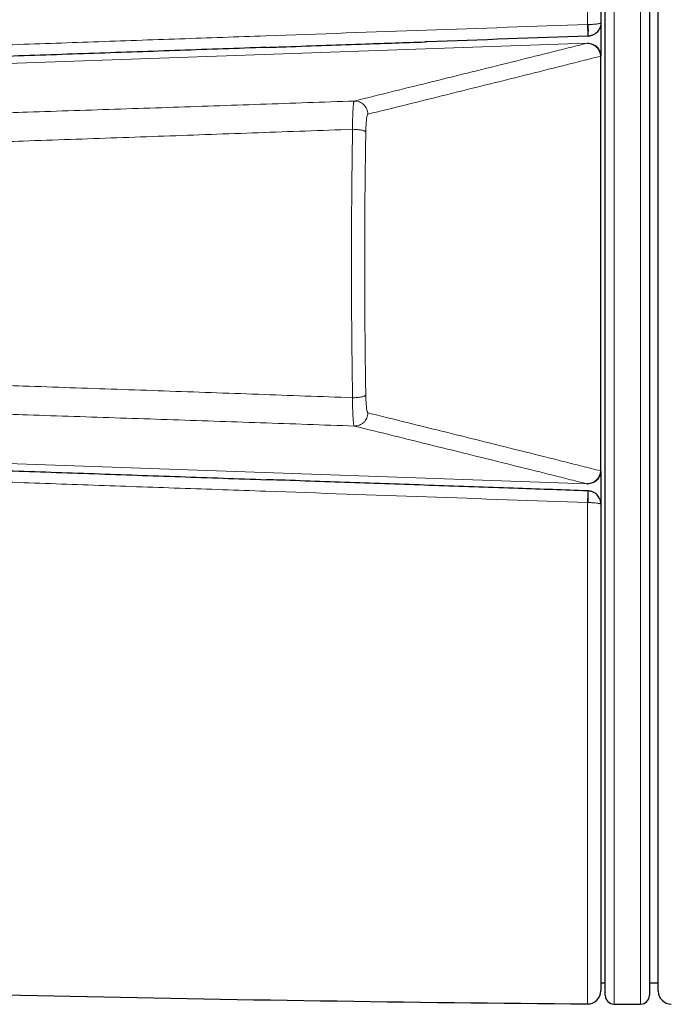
# Model space of a CAD drawing. Header units: millimetres. Extents: x 8 to 882, y 12 to 770.
# Tile 9 of 60: x 411 to 425, y 568 to 590. Entities that reach past the tile are written whole.
import ezdxf

# ---------------------------------------------------------------- set-up
doc = ezdxf.new("R2010")
doc.units = ezdxf.units.MM

msp = doc.modelspace()

# ---------------------------------------------------------------- linework, layer by layer
at = {"color": 252, "linetype": 'Continuous', "lineweight": 0}
for p, q in [((423.597, 590.224), (423.597, 601.565)), ((424.2, 601.568), (424.2, 568.068)), ((424.8, 568.068), (424.8, 596.662)), ((423.597, 590.224), (423.61, 590.225)), ((399.852, 588.97), (423.582, 589.799)), ((423.582, 589.799), (423.59, 589.801)), ((423.59, 589.801), (423.59, 589.813)), ((423.9, 589.51), (423.891, 589.508)), ((399.852, 580.665), (423.582, 579.837)), ((423.891, 580.128), (423.9, 580.125)), ((423.59, 579.835), (423.582, 579.837)), ((423.59, 579.823), (423.59, 579.835)), ((423.597, 568.07), (423.597, 579.411)), ((423.61, 579.411), (423.597, 579.411))]:
    msp.add_line(p, q, dxfattribs=at)
at = {"color": 7, "linetype": 'Continuous', "lineweight": 30}
for p, q in [((424, 568.268), (424, 601.368)), ((423.9, 601.265), (423.9, 590.263)), ((425.2, 584.818), (425.2, 601.273)), ((425, 596.52), (425, 568.268)), ((423.9, 590.259), (423.9, 589.511)), ((423.606, 589.96), (423.611, 589.96)), ((423.9, 589.501), (423.9, 589.51)), ((423.9, 580.135), (423.9, 589.501)), ((425.2, 568.363), (425.2, 584.818)), ((423.9, 580.125), (423.9, 580.135)), ((423.9, 580.124), (423.9, 579.377)), ((423.606, 579.675), (423.588, 579.676)), ((423.611, 579.675), (423.603, 579.676)), ((423.9, 579.373), (423.9, 568.37)), ((423.9, 568.55), (424, 568.55)), ((425, 568.55), (425.2, 568.55)), ((424.2, 568.068), (424.8, 568.068))]:
    msp.add_line(p, q, dxfattribs=at)
at = {"color": 252, "linetype": 'Continuous', "lineweight": 0}
for centre, radius, start, end in [((394.079, 589.111), 29.539, 1.6466, 2.1597), ((422.249, 590.092), 1.368, 354.4533, 5.5467), ((423.591, 589.499), 0.3, 1.6821, 91.7149), ((423.591, 580.136), 0.3, 268.2773, 358.3257), ((394.894, 580.498), 28.724, 357.8309, 358.3587), ((422.172, 579.543), 1.444, 354.7482, 5.2518)]:
    msp.add_arc(centre, radius, start, end, dxfattribs=at)
at = {"color": 7, "linetype": 'Continuous', "lineweight": 30}
for centre, radius, start, end in [((432.634, 1568.906), 1000.876, 268.099513, 269.482671), ((423.6, 568.37), 0.3, 269.4827, 0), ((425.5, 568.363), 0.3, 180, 269), ((424.2, 568.268), 0.2, 180, 270), ((424.8, 568.268), 0.2, 270, 0)]:
    msp.add_arc(centre, radius, start, end, dxfattribs=at)
at = {"color": 252, "linetype": 'Continuous', "lineweight": 0}
for points, knots in [([(400.739, 589.423), (401.388, 589.446), (402.685, 589.491), (404.632, 589.559), (406.579, 589.627), (408.526, 589.695), (410.473, 589.763), (412.42, 589.831), (414.368, 589.899), (416.879, 589.988), (419.956, 590.096), (422.384, 590.182), (423.597, 590.224)], [0, 0, 0, 0, 0.085175, 0.170351, 0.255527, 0.340706, 0.425884, 0.511066, 0.596248, 0.681431, 0.840714, 1, 1, 1, 1]), ([(423.9, 590.263), (423.9, 590.263), (423.9, 590.261), (423.899, 590.259), (423.894, 590.256), (423.889, 590.253), (423.884, 590.251), (423.879, 590.249), (423.869, 590.246), (423.85, 590.242), (423.819, 590.237), (423.782, 590.233), (423.747, 590.23), (423.713, 590.227), (423.681, 590.226), (423.647, 590.225), (423.623, 590.225), (423.61, 590.225)], [0, 0, 0, 0, 0.00729, 0.0764, 0.146095, 0.186422, 0.226867, 0.256046, 0.285272, 0.399563, 0.517069, 0.615094, 0.715578, 0.78272, 0.850766, 0.924723, 1, 1, 1, 1]), ([(418.32, 588.493), (418.913, 588.64), (419.802, 588.86), (420.985, 589.152), (421.864, 589.37), (422.59, 589.55), (423.16, 589.694), (423.442, 589.764), (423.582, 589.799), (423.582, 589.799)], [0, 0, 0, 0, 0.3352309, 0.5028463, 0.6704618, 0.8352301, 0.9176144, 0.9999988, 1, 1, 1, 1]), ([(423.891, 589.508), (423.75, 589.472), (423.47, 589.401), (422.898, 589.256), (422.173, 589.074), (421.294, 588.856), (420.111, 588.562), (419.221, 588.342), (418.628, 588.195)], [0, 0, 0, 0, 0.082387, 0.164774, 0.329548, 0.497161, 0.664774, 1, 1, 1, 1]), ([(403.317, 588.001), (403.6, 588.01), (404.165, 588.027), (405.014, 588.053), (405.864, 588.08), (406.714, 588.106), (407.56, 588.133), (408.403, 588.16), (409.243, 588.187), (410.083, 588.214), (410.995, 588.244), (411.978, 588.277), (413.031, 588.312), (414.086, 588.347), (415.143, 588.383), (416.2, 588.42), (417.259, 588.456), (417.966, 588.481), (418.32, 588.493)], [0, 0, 0, 0, 0.057372, 0.114598, 0.17171, 0.22874, 0.285725, 0.34169, 0.397668, 0.453667, 0.509694, 0.579598, 0.649549, 0.71954, 0.789565, 0.859628, 0.929752, 1, 1, 1, 1]), ([(418.281, 587.854), (418.281, 587.854), (418.281, 587.875), (418.281, 587.917), (418.281, 587.978), (418.282, 588.038), (418.283, 588.097), (418.284, 588.153), (418.286, 588.207), (418.288, 588.257), (418.291, 588.304), (418.293, 588.345), (418.297, 588.382), (418.3, 588.415), (418.303, 588.442), (418.307, 588.463), (418.311, 588.479), (418.315, 588.49), (418.318, 588.493), (418.32, 588.493), (418.32, 588.493)], [0, 0, 0, 0, 0.000056, 0.059594, 0.120129, 0.180664, 0.242227, 0.30425, 0.366709, 0.430544, 0.494855, 0.556877, 0.619333, 0.683159, 0.747459, 0.809454, 0.872565, 0.935677, 0.999944, 1, 1, 1, 1]), ([(418.628, 588.195), (418.625, 588.193), (418.62, 588.189), (418.611, 588.164), (418.603, 588.127), (418.596, 588.078), (418.59, 588.017), (418.585, 587.948), (418.582, 587.873), (418.581, 587.821), (418.58, 587.794)], [0, 0, 0, 0, 0.126352, 0.252705, 0.379074, 0.505442, 0.631722, 0.757999, 0.879, 1, 1, 1, 1]), ([(418.281, 587.854), (417.925, 587.841), (417.212, 587.815), (416.144, 587.776), (415.078, 587.738), (414.013, 587.7), (412.949, 587.662), (411.887, 587.625), (410.893, 587.591), (409.966, 587.559), (409.106, 587.53), (408.247, 587.501), (407.389, 587.473), (406.538, 587.444), (405.693, 587.417), (404.854, 587.39), (404.017, 587.363), (403.46, 587.345), (403.181, 587.336)], [0, 0, 0, 0, 0.070365, 0.140644, 0.210842, 0.280975, 0.351057, 0.421106, 0.491138, 0.548032, 0.604933, 0.661847, 0.718786, 0.775759, 0.831757, 0.887797, 0.943879, 1, 1, 1, 1]), ([(418.281, 581.782), (418.28, 581.869), (418.277, 582.044), (418.273, 582.307), (418.27, 582.571), (418.266, 582.883), (418.263, 583.223), (418.26, 583.588), (418.258, 583.932), (418.257, 584.277), (418.256, 584.622), (418.256, 584.967), (418.257, 585.314), (418.258, 585.663), (418.26, 586.013), (418.262, 586.365), (418.266, 586.718), (418.27, 587.073), (418.275, 587.452), (418.279, 587.711), (418.281, 587.854)], [0, 0, 0, 0, 0.043694, 0.087387, 0.131123, 0.174859, 0.242332, 0.298727, 0.355129, 0.411524, 0.467995, 0.524474, 0.580945, 0.638292, 0.695646, 0.752992, 0.811582, 0.87018, 0.92877, 1, 1, 1, 1]), ([(418.58, 587.794), (418.578, 587.645), (418.573, 587.339), (418.567, 586.872), (418.562, 586.441), (418.559, 586.056), (418.557, 585.717), (418.556, 585.376), (418.555, 585.033), (418.555, 584.689), (418.556, 584.348), (418.557, 584.012), (418.559, 583.68), (418.562, 583.3), (418.565, 582.945), (418.569, 582.615), (418.572, 582.356), (418.576, 582.098), (418.579, 581.927), (418.58, 581.841)], [0, 0, 0, 0, 0.0759719, 0.1562949, 0.2366178, 0.2932879, 0.3499655, 0.4066356, 0.4640716, 0.5215155, 0.5789516, 0.6344669, 0.6899893, 0.7455046, 0.8251317, 0.8688313, 0.9125309, 0.9562655, 1, 1, 1, 1]), ([(418.281, 581.782), (417.925, 581.795), (417.212, 581.821), (416.144, 581.86), (415.078, 581.898), (414.013, 581.936), (412.949, 581.973), (411.887, 582.01), (410.893, 582.044), (409.966, 582.076), (409.106, 582.105), (408.247, 582.134), (407.389, 582.163), (406.538, 582.191), (405.693, 582.219), (404.854, 582.246), (404.017, 582.273), (403.46, 582.29), (403.181, 582.299)], [0, 0, 0, 0, 0.070365, 0.140644, 0.210842, 0.280975, 0.351057, 0.421106, 0.491138, 0.548032, 0.604933, 0.661847, 0.718786, 0.775759, 0.831757, 0.887797, 0.943879, 1, 1, 1, 1]), ([(418.32, 581.142), (418.32, 581.142), (418.318, 581.143), (418.315, 581.146), (418.311, 581.156), (418.307, 581.172), (418.303, 581.193), (418.3, 581.22), (418.297, 581.252), (418.294, 581.289), (418.291, 581.331), (418.288, 581.377), (418.286, 581.426), (418.284, 581.481), (418.283, 581.547), (418.282, 581.625), (418.281, 581.707), (418.281, 581.76), (418.281, 581.782), (418.281, 581.782)], [0, 0, 0, 0, 0.000056, 0.062054, 0.124944, 0.188286, 0.252558, 0.314584, 0.377044, 0.440874, 0.505177, 0.567205, 0.629669, 0.693507, 0.757822, 0.8481, 0.938378, 0.999944, 1, 1, 1, 1]), ([(418.58, 581.841), (418.581, 581.815), (418.582, 581.762), (418.585, 581.687), (418.59, 581.618), (418.596, 581.558), (418.603, 581.508), (418.611, 581.471), (418.62, 581.447), (418.625, 581.443), (418.628, 581.44)], [0, 0, 0, 0, 0.1209375, 0.2418779, 0.3681414, 0.4944081, 0.6207632, 0.7471198, 0.8735588, 1, 1, 1, 1]), ([(403.317, 581.634), (403.6, 581.626), (404.165, 581.608), (405.014, 581.582), (405.864, 581.556), (406.714, 581.529), (407.56, 581.503), (408.403, 581.476), (409.243, 581.449), (410.083, 581.421), (410.995, 581.391), (411.978, 581.359), (413.031, 581.324), (414.086, 581.288), (415.143, 581.252), (416.2, 581.216), (417.259, 581.179), (417.966, 581.155), (418.32, 581.142)], [0, 0, 0, 0, 0.057372, 0.114598, 0.17171, 0.22874, 0.285725, 0.34169, 0.397668, 0.453667, 0.509694, 0.579598, 0.649549, 0.71954, 0.789565, 0.859628, 0.929752, 1, 1, 1, 1]), ([(418.628, 581.44), (419.221, 581.294), (420.111, 581.073), (421.294, 580.78), (422.173, 580.561), (422.898, 580.38), (423.47, 580.235), (423.75, 580.163), (423.891, 580.128)], [0, 0, 0, 0, 0.335226, 0.502839, 0.670451, 0.835226, 0.917613, 1, 1, 1, 1]), ([(423.582, 579.837), (423.582, 579.837), (423.442, 579.871), (423.16, 579.942), (422.59, 580.085), (421.864, 580.266), (420.985, 580.483), (419.802, 580.776), (418.913, 580.996), (418.32, 581.142)], [0, 0, 0, 0, 0.000001, 0.082385, 0.164769, 0.329538, 0.497154, 0.664769, 1, 1, 1, 1]), ([(423.597, 579.411), (422.384, 579.454), (419.956, 579.54), (416.879, 579.648), (414.368, 579.736), (412.421, 579.805), (410.474, 579.873), (408.527, 579.941), (406.58, 580.009), (404.633, 580.077), (402.686, 580.145), (401.388, 580.19), (400.739, 580.213)], [0, 0, 0, 0, 0.159284, 0.318569, 0.403744, 0.488919, 0.574095, 0.659272, 0.744453, 0.829634, 0.914817, 1, 1, 1, 1]), ([(423.9, 579.373), (423.9, 579.373), (423.9, 579.374), (423.899, 579.377), (423.894, 579.38), (423.889, 579.383), (423.884, 579.385), (423.879, 579.386), (423.869, 579.389), (423.85, 579.394), (423.819, 579.399), (423.782, 579.403), (423.747, 579.406), (423.713, 579.408), (423.681, 579.409), (423.647, 579.411), (423.623, 579.411), (423.61, 579.411)], [0, 0, 0, 0, 0.00729, 0.0764, 0.146095, 0.186422, 0.226867, 0.256046, 0.285272, 0.399563, 0.517069, 0.615094, 0.715578, 0.78272, 0.850766, 0.924723, 1, 1, 1, 1])]:
    msp.add_open_spline(points, degree=3, knots=knots, dxfattribs=at)
at = {"color": 7, "linetype": 'Continuous', "lineweight": 30}
for points, knots in [([(423.9, 590.263), (423.9, 590.262), (423.9, 590.24), (423.896, 590.207), (423.885, 590.166), (423.871, 590.13), (423.849, 590.092), (423.818, 590.053), (423.782, 590.021), (423.747, 589.998), (423.713, 589.982), (423.681, 589.971), (423.647, 589.963), (423.623, 589.961), (423.61, 589.96)], [0, 0, 0, 0, 0.0072957, 0.1462137, 0.2267718, 0.2918673, 0.4029174, 0.5169273, 0.6149483, 0.7154301, 0.7825984, 0.8506683, 0.9246758, 1, 1, 1, 1]), ([(423.606, 589.96), (422.393, 589.918), (421.162, 589.875), (419.931, 589.832), (419.913, 589.831)], [0, 0, 0, 0, 0.9858, 1, 1, 1, 1]), ([(416.332, 589.706), (416.481, 589.712), (417.231, 589.738), (418.425, 589.779), (419.47, 589.816), (419.913, 589.831)], [0, 0, 0, 0, 0.124894, 0.628502, 1, 1, 1, 1]), ([(423.59, 589.801), (423.593, 589.801), (423.616, 589.801), (423.655, 589.797), (423.706, 589.783), (423.752, 589.761), (423.793, 589.732), (423.829, 589.697), (423.859, 589.655), (423.881, 589.61), (423.896, 589.561), (423.898, 589.527), (423.9, 589.51)], [0, 0, 0, 0, 0.0233021, 0.1436243, 0.2492661, 0.357964, 0.4634824, 0.5720526, 0.6775111, 0.7860237, 0.8914822, 1, 1, 1, 1]), ([(416.332, 589.706), (416.33, 589.706), (415.678, 589.683), (414.378, 589.638), (412.432, 589.571), (410.485, 589.503), (408.538, 589.436), (406.592, 589.368), (404.645, 589.301), (402.699, 589.234), (401.401, 589.189), (400.752, 589.167)], [0, 0, 0, 0, 0.000445, 0.125383, 0.250322, 0.375263, 0.500204, 0.625152, 0.7501, 0.87505, 1, 1, 1, 1]), ([(400.752, 580.469), (401.401, 580.447), (402.698, 580.402), (404.645, 580.335), (406.591, 580.267), (408.538, 580.2), (410.485, 580.132), (412.431, 580.065), (414.378, 579.997), (415.676, 579.952), (416.325, 579.929)], [0, 0, 0, 0, 0.124995, 0.249991, 0.374987, 0.499986, 0.624985, 0.749988, 0.874994, 1, 1, 1, 1]), ([(423.588, 579.676), (423.069, 579.694), (421.953, 579.733), (420.238, 579.793), (418.442, 579.856), (417.138, 579.901), (416.432, 579.926), (416.326, 579.929)], [0, 0, 0, 0, 0.2142675, 0.4612148, 0.708513, 0.9561641, 1, 1, 1, 1]), ([(423.9, 580.125), (423.899, 580.109), (423.896, 580.075), (423.881, 580.027), (423.859, 579.981), (423.83, 579.94), (423.794, 579.904), (423.752, 579.875), (423.706, 579.853), (423.655, 579.838), (423.616, 579.834), (423.593, 579.835), (423.59, 579.835)], [0, 0, 0, 0, 0.105458, 0.213976, 0.319434, 0.427947, 0.533465, 0.642036, 0.747677, 0.856376, 0.976698, 1, 1, 1, 1]), ([(423.9, 579.373), (423.9, 579.374), (423.9, 579.395), (423.896, 579.429), (423.885, 579.47), (423.871, 579.505), (423.849, 579.544), (423.818, 579.582), (423.782, 579.615), (423.747, 579.638), (423.713, 579.654), (423.681, 579.665), (423.647, 579.673), (423.623, 579.674), (423.61, 579.675)], [0, 0, 0, 0, 0.007296, 0.146214, 0.226772, 0.291867, 0.402917, 0.516927, 0.614948, 0.71543, 0.782598, 0.850668, 0.924676, 1, 1, 1, 1])]:
    msp.add_open_spline(points, degree=3, knots=knots, dxfattribs=at)
at = {"color": 252, "linetype": 'Continuous', "lineweight": 0}
for points in [[(418.628, 588.195), (418.627, 588.215), (418.624, 588.255), (418.606, 588.312), (418.577, 588.365), (418.538, 588.411), (418.491, 588.448), (418.437, 588.475), (418.379, 588.492), (418.339, 588.493), (418.32, 588.493)], [(418.58, 587.794), (418.577, 587.798), (418.572, 587.805), (418.551, 587.816), (418.521, 587.826), (418.484, 587.835), (418.439, 587.842), (418.39, 587.848), (418.336, 587.852), (418.3, 587.853), (418.281, 587.854)], [(418.58, 581.841), (418.577, 581.837), (418.572, 581.83), (418.551, 581.819), (418.521, 581.809), (418.484, 581.8), (418.439, 581.793), (418.389, 581.787), (418.336, 581.783), (418.299, 581.782), (418.281, 581.782)], [(418.628, 581.44), (418.627, 581.42), (418.624, 581.381), (418.606, 581.323), (418.577, 581.27), (418.538, 581.225), (418.491, 581.187), (418.437, 581.16), (418.379, 581.144), (418.339, 581.143), (418.32, 581.142)]]:
    msp.add_open_spline(points, degree=3, dxfattribs=at)

doc.saveas('drawing.dxf')
